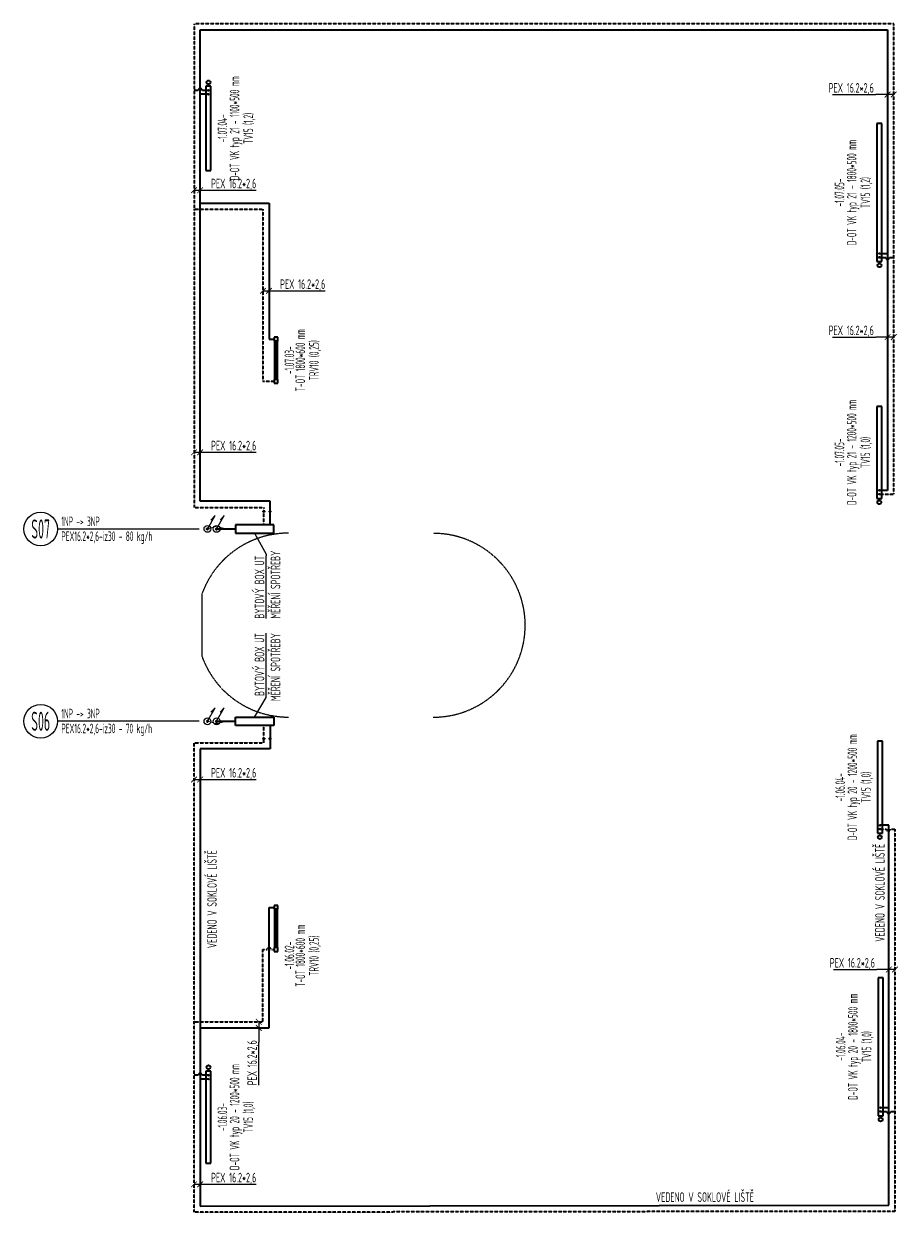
# Model space of a CAD drawing. Header units: millimetres. Extents: x 17747 to 112039, y -74980 to 446921.
# Tile 207 of 256: x 48374 to 59778, y -8817 to 6688. Entities that reach past the tile are written whole.
import ezdxf
from ezdxf.enums import TextEntityAlignment as Align

# ---------------------------------------------------------------- set-up
doc = ezdxf.new("R2010")
doc.units = ezdxf.units.MM
doc.linetypes.add('phl_thick', pattern=[0])
doc.linetypes.add('ČÁRKOVANÁ', pattern=[0.75, 0.5, -0.25])
doc.layers.get('defpoints').update_dxf_attribs({"lineweight": 13})
for name, color, linetype, lineweight in [('JS_VYT_POPIS - OBECNĚ', 7, 'Continuous', 5), ('UT_IZOLACE - TEPELNÁ', 6, 'IZOLACE TEPELNA', 5), ('UT_KOTY - DIMENZE', 7, 'Continuous', 5), ('UT_POTRUBI - PŘÍVOD', 1, 'Continuous', 35), ('UT_POTRUBI - ZPÁTEČKA', 5, 'Continuous', 35), ('UT_ZAŘÍZENÍ - OT', 3, 'Continuous', 35), ('VZT_50 POPIS - OBECNE', 7, 'Continuous', 5), ('VZT_KOTY - DIMENZE', 7, 'Continuous', 5)]:
    doc.layers.add(name, color=color, linetype=linetype, lineweight=lineweight)
doc.styles.add('ISOCP 2.5', font='isocp.shx', dxfattribs={"width": 0.6, "height": 2.5})
doc.styles.get("Standard").update_dxf_attribs({"font": 'arial.ttf'})
doc.styles.add('VZT_POPIS', font='isocp.shx', dxfattribs={"width": 0.6, "height": 125})
doc.linetypes.add('IZOLACE TEPELNA', pattern='A,12.7,-1.5,["T",Standard,S=2.54,R=0,X=0,Y=-1.27],-3', length=17.2)

# ---------------------------------------------------------------- blocks, each defined once
blk = doc.blocks.new('_ArchTick')
at = {"color": 0, "linetype": 'ByBlock', "const_width": 0.15}
blk.add_lwpolyline([(-0.5, -0.5), (0.5, 0.5)], dxfattribs=at)

msp = doc.modelspace()

# ---------------------------------------------------------------- linework, layer by layer
at = {"layer": 'defpoints', "color": 8, "linetype": 'ČÁRKOVANÁ', "ltscale": 4}
msp.add_line((50698, -748), (50698, -1566), dxfattribs=at)
for centre, radius, start, end in [((51826, -1157), 1200, 90.0538, 160.0573), ((53714, -1159), 1199, 270.0338, 89.9107), ((51826, -1157), 1200, 199.9427, 269.9462)]:
    msp.add_arc(centre, radius, start, end, dxfattribs=at)
at = {"layer": 'JS_VYT_POPIS - OBECNĚ'}
for p, q in [((50663, 97), (48814, 97)), ((50663, -2411), (48814, -2411))]:
    msp.add_line(p, q, dxfattribs=at)
for centre in [(48594, 97), (48594, -2411)]:
    msp.add_circle(centre, 220, dxfattribs=at)
at = {"layer": 'UT_IZOLACE - TEPELNÁ', "ltscale": 10}
for centre in [(50769, 98), (50889, 98), (50769, -2412), (50889, -2412)]:
    msp.add_circle(centre, 44, dxfattribs=at)
at = {"layer": 'UT_KOTY - DIMENZE'}
for points in [[(58920, 5765), (59485, 5765)], [(59639, 5765), (59485, 5765)], [(59719, 5765), (59485, 5765)], [(50594, 4517), (50841, 4517)], [(50674, 4517), (50841, 4517)], [(50841, 4517), (51406, 4517)], [(51493, 3204), (51741, 3204)], [(51573, 3204), (51741, 3204)], [(51741, 3204), (52306, 3204)], [(58920, 2601), (59485, 2601)], [(59639, 2601), (59485, 2601)], [(59719, 2601), (59485, 2601)], [(50594, 1098), (50841, 1098)], [(50674, 1098), (50841, 1098)], [(50841, 1098), (51406, 1098)], [(50594, -3171), (50841, -3171)], [(50674, -3171), (50841, -3171)], [(50841, -3171), (51406, -3171)], [(58935, -5650), (59500, -5650)], [(59655, -5650), (59500, -5650)], [(59735, -5650), (59500, -5650)], [(51439, -6332), (51439, -6596)], [(51439, -6412), (51439, -6596)], [(51439, -7161), (51439, -6596)], [(50594, -8452), (50841, -8452)], [(50674, -8452), (50841, -8452)], [(50841, -8452), (51406, -8452)]]:
    msp.add_lwpolyline(points, dxfattribs=at)
at = {"layer": 'UT_POTRUBI - PŘÍVOD', "linetype": 'Continuous'}
for p, q in [((50674, 459), (50674, 6608)), ((50674, 6608), (59639, 6608)), ((59639, 6608), (59639, 601)), ((50781, 5769), (50674, 5769)), ((50674, 4348), (51573, 4348)), ((51573, 4348), (51573, 2574)), ((59532, 3691), (59639, 3691)), ((51573, 2574), (51638, 2574)), ((59639, 601), (59532, 601)), ((51585, 458), (50674, 459)), ((51585, 334), (51585, 458)), ((51585, 153), (51585, 326)), ((50899, 98), (51135, 98)), ((51635, 153), (51135, 153)), ((51135, 153), (51135, 43)), ((51135, 43), (51635, 43)), ((51635, 43), (51635, 153)), ((50899, -2412), (51135, -2412)), ((51135, -2357), (51635, -2357)), ((51135, -2467), (51135, -2357)), ((51635, -2467), (51135, -2467)), ((51585, -2467), (51585, -2639)), ((51635, -2357), (51635, -2467)), ((51585, -2772), (50674, -2772)), ((50674, -2772), (50674, -8736)), ((51585, -2647), (51585, -2772)), ((59655, -3768), (59541, -3768)), ((59655, -8725), (59655, -3768)), ((51573, -6412), (51573, -4839)), ((51573, -4839), (51638, -4839)), ((50674, -6412), (51573, -6412)), ((50781, -7080), (50674, -7080)), ((59548, -7452), (59655, -7452)), ((50674, -8736), (59655, -8725))]:
    msp.add_line(p, q, dxfattribs=at)
at = {"layer": 'UT_POTRUBI - PŘÍVOD', "linetype": 'Continuous', "lineweight": 5}
for centre in [(50781, 5769), (59532, 3691), (59532, 601), (59541, -3768), (50781, -7080), (59548, -7452)]:
    msp.add_circle(centre, 10, dxfattribs=at)
at = {"layer": 'UT_POTRUBI - PŘÍVOD', "linetype": 'Continuous'}
for centre, radius in [((51585, 326), 8.1), ((50889, 98), 10), ((50889, -2412), 10), ((51585, -2639), 8.1)]:
    msp.add_circle(centre, radius, dxfattribs=at)
at = {"layer": 'UT_POTRUBI - ZPÁTEČKA', "linetype": 'ČÁRKOVANÁ', "ltscale": 3}
for p, q in [((59719, 6688), (50594, 6688)), ((50594, 6688), (50594, 4268)), ((59719, 551), (59719, 6688)), ((50594, 4268), (50594, 379)), ((50594, 4268), (51493, 4268)), ((51493, 4268), (51493, 2024)), ((51493, 2024), (51638, 2024)), ((59532, 551), (59719, 551)), ((50594, 379), (51505, 378)), ((51505, 378), (51505, 334)), ((51505, 153), (51505, 326)), ((50779, 101), (50878, 127)), ((50901, 127), (51002, 100)), ((50779, -2414), (50878, -2441)), ((50901, -2441), (51002, -2414)), ((51505, -2639), (51505, -2467)), ((50594, -8817), (50594, -2692)), ((50594, -2692), (51505, -2692)), ((51505, -2692), (51505, -2647)), ((59541, -3818), (59623, -3818)), ((59673, -3818), (59735, -3818)), ((59735, -3818), (59735, -8805)), ((51493, -6332), (51493, -5389)), ((51493, -5389), (51548, -5389)), ((51598, -5389), (51638, -5389)), ((50594, -6332), (51493, -6332)), ((59735, -8805), (50594, -8817))]:
    msp.add_line(p, q, dxfattribs=at)
at = {"layer": 'UT_POTRUBI - ZPÁTEČKA', "linetype": 'ČÁRKOVANÁ', "ltscale": 150}
for p, q in [((50649, 5819), (50594, 5819)), ((50781, 5819), (50699, 5819)), ((59532, 3641), (59614, 3641)), ((59664, 3641), (59719, 3641)), ((50649, -7030), (50594, -7030)), ((50781, -7030), (50699, -7030)), ((59548, -7502), (59630, -7502)), ((59680, -7502), (59735, -7502))]:
    msp.add_line(p, q, dxfattribs=at)
at = {"layer": 'UT_POTRUBI - ZPÁTEČKA', "linetype": 'ČÁRKOVANÁ', "lineweight": 5, "ltscale": 150}
for centre in [(50781, 5819), (59532, 3641), (59532, 551), (59541, -3818), (50781, -7030), (59548, -7502)]:
    msp.add_circle(centre, 10, dxfattribs=at)
at = {"layer": 'UT_POTRUBI - ZPÁTEČKA', "linetype": 'ČÁRKOVANÁ', "ltscale": 150}
for centre in [(51505, 326), (51505, -2639)]:
    msp.add_circle(centre, 8.1, dxfattribs=at)
at = {"layer": 'UT_POTRUBI - ZPÁTEČKA', "linetype": 'ČÁRKOVANÁ', "ltscale": 3}
for centre in [(50769, 98), (50769, -2412)]:
    msp.add_circle(centre, 10, dxfattribs=at)
at = {"layer": 'UT_POTRUBI - ZPÁTEČKA', "linetype": 'ČÁRKOVANÁ', "ltscale": 150}
for centre, start, end in [((50674, 5819), 0, 180), ((59639, 3641), 180, 0), ((50674, -7030), 0, 180), ((59655, -7502), 180, 0)]:
    msp.add_arc(centre, 25, start, end, dxfattribs=at)
at = {"layer": 'UT_POTRUBI - ZPÁTEČKA', "linetype": 'ČÁRKOVANÁ', "ltscale": 3}
for centre, radius, start, end in [((50889, 85), 44, 75, 105), ((51013, 142), 44, 255, 270), ((50889, -2398), 44, 255, 285), ((51013, -2456), 44, 90, 105), ((59648, -3818), 25, 180, 0), ((51573, -5389), 25, 0, 180)]:
    msp.add_arc(centre, radius, start, end, dxfattribs=at)
at = {"layer": 'UT_ZAŘÍZENÍ - OT', "linetype": 'Continuous'}
for p, q in [((50814, 5874), (50748, 5874)), ((50748, 5874), (50748, 4774)), ((50814, 4774), (50814, 5874)), ((59565, 5386), (59499, 5386)), ((59499, 5386), (59499, 3586)), ((59565, 3586), (59565, 5386)), ((50748, 4774), (50814, 4774)), ((59499, 3586), (59565, 3586)), ((51688, 2599), (51638, 2599)), ((51638, 2599), (51638, 2549)), ((51688, 2599), (51638, 2599)), ((51638, 2599), (51638, 2549)), ((51638, 2549), (51638, 2549)), ((51638, 2549), (51688, 2549)), ((51638, 2549), (51688, 2549)), ((51647, 2049), (51647, 2549)), ((51652, 2549), (51647, 2549)), ((51647, 2549), (51652, 2549)), ((51647, 2049), (51647, 2549)), ((51652, 2549), (51647, 2549)), ((51647, 2549), (51652, 2549)), ((51647, 2049), (51647, 2549)), ((51652, 2549), (51647, 2549)), ((51647, 2549), (51652, 2549)), ((51647, 2049), (51647, 2549)), ((51652, 2549), (51647, 2549)), ((51647, 2549), (51652, 2549)), ((51647, 2049), (51647, 2549)), ((51652, 2549), (51647, 2549)), ((51647, 2549), (51652, 2549)), ((51647, 2049), (51647, 2549)), ((51652, 2549), (51647, 2549)), ((51647, 2549), (51652, 2549)), ((51647, 2049), (51647, 2549)), ((51652, 2549), (51647, 2549)), ((51647, 2549), (51652, 2549)), ((51647, 2049), (51647, 2549)), ((51652, 2549), (51647, 2549)), ((51647, 2549), (51652, 2549)), ((51647, 2049), (51647, 2549)), ((51652, 2549), (51647, 2549)), ((51647, 2549), (51652, 2549)), ((51647, 2049), (51647, 2549)), ((51652, 2549), (51647, 2549)), ((51647, 2549), (51652, 2549)), ((51647, 2049), (51647, 2549)), ((51652, 2549), (51647, 2549)), ((51647, 2549), (51652, 2549)), ((51647, 2049), (51647, 2549)), ((51652, 2549), (51647, 2549)), ((51647, 2549), (51652, 2549)), ((51647, 2049), (51647, 2549)), ((51652, 2549), (51647, 2549)), ((51647, 2549), (51652, 2549)), ((51647, 2049), (51647, 2549)), ((51652, 2549), (51647, 2549)), ((51647, 2549), (51652, 2549)), ((51647, 2049), (51647, 2549)), ((51652, 2549), (51647, 2549)), ((51647, 2549), (51652, 2549)), ((51647, 2049), (51647, 2549)), ((51652, 2549), (51647, 2549)), ((51647, 2549), (51652, 2549)), ((51647, 2049), (51647, 2549)), ((51652, 2549), (51647, 2549)), ((51647, 2549), (51652, 2549)), ((51652, 2049), (51652, 2549)), ((51652, 2049), (51652, 2549)), ((51665, 2549), (51652, 2549)), ((51652, 2549), (51665, 2549)), ((51652, 2049), (51652, 2549)), ((51652, 2049), (51652, 2549)), ((51665, 2549), (51652, 2549)), ((51652, 2549), (51665, 2549)), ((51652, 2049), (51652, 2549)), ((51652, 2049), (51652, 2549)), ((51665, 2549), (51652, 2549)), ((51652, 2549), (51665, 2549)), ((51652, 2049), (51652, 2549)), ((51652, 2049), (51652, 2549)), ((51665, 2549), (51652, 2549)), ((51652, 2549), (51665, 2549)), ((51652, 2049), (51652, 2549)), ((51652, 2049), (51652, 2549)), ((51665, 2549), (51652, 2549)), ((51652, 2549), (51665, 2549)), ((51652, 2049), (51652, 2549)), ((51652, 2049), (51652, 2549)), ((51665, 2549), (51652, 2549)), ((51652, 2549), (51665, 2549)), ((51652, 2049), (51652, 2549)), ((51652, 2049), (51652, 2549)), ((51665, 2549), (51652, 2549)), ((51652, 2549), (51665, 2549)), ((51652, 2049), (51652, 2549)), ((51652, 2049), (51652, 2549)), ((51665, 2549), (51652, 2549)), ((51652, 2549), (51665, 2549)), ((51652, 2049), (51652, 2549)), ((51652, 2049), (51652, 2549)), ((51665, 2549), (51652, 2549)), ((51652, 2549), (51665, 2549)), ((51652, 2049), (51652, 2549)), ((51652, 2049), (51652, 2549)), ((51665, 2549), (51652, 2549)), ((51652, 2549), (51665, 2549)), ((51652, 2049), (51652, 2549)), ((51652, 2049), (51652, 2549)), ((51665, 2549), (51652, 2549)), ((51652, 2549), (51665, 2549)), ((51652, 2049), (51652, 2549)), ((51652, 2049), (51652, 2549)), ((51665, 2549), (51652, 2549)), ((51652, 2549), (51665, 2549)), ((51652, 2049), (51652, 2549)), ((51652, 2049), (51652, 2549)), ((51665, 2549), (51652, 2549)), ((51652, 2549), (51665, 2549)), ((51652, 2049), (51652, 2549)), ((51652, 2049), (51652, 2549)), ((51665, 2549), (51652, 2549)), ((51652, 2549), (51665, 2549)), ((51652, 2049), (51652, 2549)), ((51652, 2049), (51652, 2549)), ((51665, 2549), (51652, 2549)), ((51652, 2549), (51665, 2549)), ((51652, 2049), (51652, 2549)), ((51652, 2049), (51652, 2549)), ((51665, 2549), (51652, 2549)), ((51652, 2549), (51665, 2549)), ((51652, 2049), (51652, 2549)), ((51652, 2049), (51652, 2549)), ((51665, 2549), (51652, 2549)), ((51652, 2549), (51665, 2549)), ((51665, 2049), (51665, 2549)), ((51665, 2049), (51665, 2549)), ((51665, 2549), (51678, 2549)), ((51678, 2549), (51665, 2549)), ((51665, 2049), (51665, 2549)), ((51665, 2049), (51665, 2549)), ((51665, 2549), (51678, 2549)), ((51678, 2549), (51665, 2549)), ((51665, 2049), (51665, 2549)), ((51665, 2049), (51665, 2549)), ((51665, 2549), (51678, 2549)), ((51678, 2549), (51665, 2549)), ((51665, 2049), (51665, 2549)), ((51665, 2049), (51665, 2549)), ((51665, 2549), (51678, 2549)), ((51678, 2549), (51665, 2549)), ((51665, 2049), (51665, 2549)), ((51665, 2049), (51665, 2549)), ((51665, 2549), (51678, 2549)), ((51678, 2549), (51665, 2549)), ((51665, 2049), (51665, 2549)), ((51665, 2049), (51665, 2549)), ((51665, 2549), (51678, 2549)), ((51678, 2549), (51665, 2549)), ((51665, 2049), (51665, 2549)), ((51665, 2049), (51665, 2549)), ((51665, 2549), (51678, 2549)), ((51678, 2549), (51665, 2549)), ((51665, 2049), (51665, 2549)), ((51665, 2049), (51665, 2549)), ((51665, 2549), (51678, 2549)), ((51678, 2549), (51665, 2549)), ((51665, 2049), (51665, 2549)), ((51665, 2049), (51665, 2549)), ((51665, 2549), (51678, 2549)), ((51678, 2549), (51665, 2549)), ((51665, 2049), (51665, 2549)), ((51665, 2049), (51665, 2549)), ((51665, 2549), (51678, 2549)), ((51678, 2549), (51665, 2549)), ((51665, 2049), (51665, 2549)), ((51665, 2049), (51665, 2549)), ((51665, 2549), (51678, 2549)), ((51678, 2549), (51665, 2549)), ((51665, 2049), (51665, 2549)), ((51665, 2049), (51665, 2549)), ((51665, 2549), (51678, 2549)), ((51678, 2549), (51665, 2549)), ((51665, 2049), (51665, 2549)), ((51665, 2049), (51665, 2549)), ((51665, 2549), (51678, 2549)), ((51678, 2549), (51665, 2549)), ((51665, 2049), (51665, 2549)), ((51665, 2049), (51665, 2549)), ((51665, 2549), (51678, 2549)), ((51678, 2549), (51665, 2549)), ((51665, 2049), (51665, 2549)), ((51665, 2049), (51665, 2549)), ((51665, 2549), (51678, 2549)), ((51678, 2549), (51665, 2549)), ((51665, 2049), (51665, 2549)), ((51665, 2049), (51665, 2549)), ((51665, 2549), (51678, 2549)), ((51678, 2549), (51665, 2549)), ((51665, 2049), (51665, 2549)), ((51665, 2049), (51665, 2549)), ((51665, 2549), (51678, 2549)), ((51678, 2549), (51665, 2549)), ((51678, 2049), (51678, 2549)), ((51678, 2049), (51678, 2549)), ((51678, 2549), (51683, 2549)), ((51683, 2549), (51678, 2549)), ((51678, 2049), (51678, 2549)), ((51678, 2049), (51678, 2549)), ((51678, 2549), (51683, 2549)), ((51683, 2549), (51678, 2549)), ((51678, 2049), (51678, 2549)), ((51678, 2049), (51678, 2549)), ((51678, 2549), (51683, 2549)), ((51683, 2549), (51678, 2549)), ((51678, 2049), (51678, 2549)), ((51678, 2049), (51678, 2549)), ((51678, 2549), (51683, 2549)), ((51683, 2549), (51678, 2549)), ((51678, 2049), (51678, 2549)), ((51678, 2049), (51678, 2549)), ((51678, 2549), (51683, 2549)), ((51683, 2549), (51678, 2549)), ((51678, 2049), (51678, 2549)), ((51678, 2049), (51678, 2549)), ((51678, 2549), (51683, 2549)), ((51683, 2549), (51678, 2549)), ((51678, 2049), (51678, 2549)), ((51678, 2049), (51678, 2549)), ((51678, 2549), (51683, 2549)), ((51683, 2549), (51678, 2549)), ((51678, 2049), (51678, 2549)), ((51678, 2049), (51678, 2549)), ((51678, 2549), (51683, 2549)), ((51683, 2549), (51678, 2549)), ((51678, 2049), (51678, 2549)), ((51678, 2049), (51678, 2549)), ((51678, 2549), (51683, 2549)), ((51683, 2549), (51678, 2549)), ((51678, 2049), (51678, 2549)), ((51678, 2049), (51678, 2549)), ((51678, 2549), (51683, 2549)), ((51683, 2549), (51678, 2549)), ((51678, 2049), (51678, 2549)), ((51678, 2049), (51678, 2549)), ((51678, 2549), (51683, 2549)), ((51683, 2549), (51678, 2549)), ((51678, 2049), (51678, 2549)), ((51678, 2049), (51678, 2549)), ((51678, 2549), (51683, 2549)), ((51683, 2549), (51678, 2549)), ((51678, 2049), (51678, 2549)), ((51678, 2049), (51678, 2549)), ((51678, 2549), (51683, 2549)), ((51683, 2549), (51678, 2549)), ((51678, 2049), (51678, 2549)), ((51678, 2049), (51678, 2549)), ((51678, 2549), (51683, 2549)), ((51683, 2549), (51678, 2549)), ((51678, 2049), (51678, 2549)), ((51678, 2049), (51678, 2549)), ((51678, 2549), (51683, 2549)), ((51683, 2549), (51678, 2549)), ((51678, 2049), (51678, 2549)), ((51678, 2049), (51678, 2549)), ((51678, 2549), (51683, 2549)), ((51683, 2549), (51678, 2549)), ((51678, 2049), (51678, 2549)), ((51678, 2049), (51678, 2549)), ((51678, 2549), (51683, 2549)), ((51683, 2549), (51678, 2549)), ((51683, 2049), (51683, 2549)), ((51683, 2049), (51683, 2549)), ((51683, 2049), (51683, 2549)), ((51683, 2049), (51683, 2549)), ((51683, 2049), (51683, 2549)), ((51683, 2049), (51683, 2549)), ((51683, 2049), (51683, 2549)), ((51683, 2049), (51683, 2549)), ((51683, 2049), (51683, 2549)), ((51683, 2049), (51683, 2549)), ((51683, 2049), (51683, 2549)), ((51683, 2049), (51683, 2549)), ((51683, 2049), (51683, 2549)), ((51683, 2049), (51683, 2549)), ((51683, 2049), (51683, 2549)), ((51683, 2049), (51683, 2549)), ((51683, 2049), (51683, 2549)), ((51688, 2549), (51688, 2599)), ((51688, 2549), (51688, 2599)), ((51688, 2549), (51688, 2549)), ((51688, 2049), (51638, 2049)), ((51638, 2049), (51638, 1999)), ((51688, 1999), (51688, 2049)), ((51638, 1999), (51688, 1999)), ((59499, 1696), (59499, 496)), ((59565, 1696), (59499, 1696)), ((59565, 496), (59565, 1696)), ((59499, 496), (59565, 496)), ((59508, -2673), (59508, -3873)), ((59574, -2673), (59508, -2673)), ((59574, -3873), (59574, -2673)), ((59508, -3873), (59574, -3873)), ((51688, -4814), (51638, -4814)), ((51638, -4814), (51638, -4864)), ((51688, -4814), (51638, -4814)), ((51638, -4814), (51638, -4864)), ((51638, -4864), (51638, -4864)), ((51638, -4864), (51688, -4864)), ((51638, -4864), (51688, -4864)), ((51647, -5364), (51647, -4864)), ((51652, -4864), (51647, -4864)), ((51647, -4864), (51652, -4864)), ((51647, -5364), (51647, -4864)), ((51652, -4864), (51647, -4864)), ((51647, -4864), (51652, -4864)), ((51647, -5364), (51647, -4864)), ((51652, -4864), (51647, -4864)), ((51647, -4864), (51652, -4864)), ((51647, -5364), (51647, -4864)), ((51652, -4864), (51647, -4864)), ((51647, -4864), (51652, -4864)), ((51647, -5364), (51647, -4864)), ((51652, -4864), (51647, -4864)), ((51647, -4864), (51652, -4864)), ((51647, -5364), (51647, -4864)), ((51652, -4864), (51647, -4864)), ((51647, -4864), (51652, -4864)), ((51647, -5364), (51647, -4864)), ((51652, -4864), (51647, -4864)), ((51647, -4864), (51652, -4864)), ((51647, -5364), (51647, -4864)), ((51652, -4864), (51647, -4864)), ((51647, -4864), (51652, -4864)), ((51647, -5364), (51647, -4864)), ((51652, -4864), (51647, -4864)), ((51647, -4864), (51652, -4864)), ((51647, -5364), (51647, -4864)), ((51652, -4864), (51647, -4864)), ((51647, -4864), (51652, -4864)), ((51647, -5364), (51647, -4864)), ((51652, -4864), (51647, -4864)), ((51647, -4864), (51652, -4864)), ((51647, -5364), (51647, -4864)), ((51652, -4864), (51647, -4864)), ((51647, -4864), (51652, -4864)), ((51647, -5364), (51647, -4864)), ((51652, -4864), (51647, -4864)), ((51647, -4864), (51652, -4864)), ((51647, -5364), (51647, -4864)), ((51652, -4864), (51647, -4864)), ((51647, -4864), (51652, -4864)), ((51647, -5364), (51647, -4864)), ((51652, -4864), (51647, -4864)), ((51647, -4864), (51652, -4864)), ((51647, -5364), (51647, -4864)), ((51652, -4864), (51647, -4864)), ((51647, -4864), (51652, -4864)), ((51647, -5364), (51647, -4864)), ((51652, -4864), (51647, -4864)), ((51647, -4864), (51652, -4864)), ((51652, -5364), (51652, -4864)), ((51652, -5364), (51652, -4864)), ((51665, -4864), (51652, -4864)), ((51652, -4864), (51665, -4864)), ((51652, -5364), (51652, -4864)), ((51652, -5364), (51652, -4864)), ((51665, -4864), (51652, -4864)), ((51652, -4864), (51665, -4864)), ((51652, -5364), (51652, -4864)), ((51652, -5364), (51652, -4864)), ((51665, -4864), (51652, -4864)), ((51652, -4864), (51665, -4864)), ((51652, -5364), (51652, -4864)), ((51652, -5364), (51652, -4864)), ((51665, -4864), (51652, -4864)), ((51652, -4864), (51665, -4864)), ((51652, -5364), (51652, -4864)), ((51652, -5364), (51652, -4864)), ((51665, -4864), (51652, -4864)), ((51652, -4864), (51665, -4864)), ((51652, -5364), (51652, -4864)), ((51652, -5364), (51652, -4864)), ((51665, -4864), (51652, -4864)), ((51652, -4864), (51665, -4864)), ((51652, -5364), (51652, -4864)), ((51652, -5364), (51652, -4864)), ((51665, -4864), (51652, -4864)), ((51652, -4864), (51665, -4864)), ((51652, -5364), (51652, -4864)), ((51652, -5364), (51652, -4864)), ((51665, -4864), (51652, -4864)), ((51652, -4864), (51665, -4864)), ((51652, -5364), (51652, -4864)), ((51652, -5364), (51652, -4864)), ((51665, -4864), (51652, -4864)), ((51652, -4864), (51665, -4864)), ((51652, -5364), (51652, -4864)), ((51652, -5364), (51652, -4864)), ((51665, -4864), (51652, -4864)), ((51652, -4864), (51665, -4864)), ((51652, -5364), (51652, -4864)), ((51652, -5364), (51652, -4864)), ((51665, -4864), (51652, -4864)), ((51652, -4864), (51665, -4864)), ((51652, -5364), (51652, -4864)), ((51652, -5364), (51652, -4864)), ((51665, -4864), (51652, -4864)), ((51652, -4864), (51665, -4864)), ((51652, -5364), (51652, -4864)), ((51652, -5364), (51652, -4864)), ((51665, -4864), (51652, -4864)), ((51652, -4864), (51665, -4864)), ((51652, -5364), (51652, -4864)), ((51652, -5364), (51652, -4864)), ((51665, -4864), (51652, -4864)), ((51652, -4864), (51665, -4864)), ((51652, -5364), (51652, -4864)), ((51652, -5364), (51652, -4864)), ((51665, -4864), (51652, -4864)), ((51652, -4864), (51665, -4864)), ((51652, -5364), (51652, -4864)), ((51652, -5364), (51652, -4864)), ((51665, -4864), (51652, -4864)), ((51652, -4864), (51665, -4864)), ((51652, -5364), (51652, -4864)), ((51652, -5364), (51652, -4864)), ((51665, -4864), (51652, -4864)), ((51652, -4864), (51665, -4864)), ((51665, -5364), (51665, -4864)), ((51665, -5364), (51665, -4864)), ((51665, -4864), (51678, -4864)), ((51678, -4864), (51665, -4864)), ((51665, -5364), (51665, -4864)), ((51665, -5364), (51665, -4864)), ((51665, -4864), (51678, -4864)), ((51678, -4864), (51665, -4864)), ((51665, -5364), (51665, -4864)), ((51665, -5364), (51665, -4864)), ((51665, -4864), (51678, -4864)), ((51678, -4864), (51665, -4864)), ((51665, -5364), (51665, -4864)), ((51665, -5364), (51665, -4864)), ((51665, -4864), (51678, -4864)), ((51678, -4864), (51665, -4864)), ((51665, -5364), (51665, -4864)), ((51665, -5364), (51665, -4864)), ((51665, -4864), (51678, -4864)), ((51678, -4864), (51665, -4864)), ((51665, -5364), (51665, -4864)), ((51665, -5364), (51665, -4864)), ((51665, -4864), (51678, -4864)), ((51678, -4864), (51665, -4864)), ((51665, -5364), (51665, -4864)), ((51665, -5364), (51665, -4864)), ((51665, -4864), (51678, -4864)), ((51678, -4864), (51665, -4864)), ((51665, -5364), (51665, -4864)), ((51665, -5364), (51665, -4864)), ((51665, -4864), (51678, -4864)), ((51678, -4864), (51665, -4864)), ((51665, -5364), (51665, -4864)), ((51665, -5364), (51665, -4864)), ((51665, -4864), (51678, -4864)), ((51678, -4864), (51665, -4864)), ((51665, -5364), (51665, -4864)), ((51665, -5364), (51665, -4864)), ((51665, -4864), (51678, -4864)), ((51678, -4864), (51665, -4864)), ((51665, -5364), (51665, -4864)), ((51665, -5364), (51665, -4864)), ((51665, -4864), (51678, -4864)), ((51678, -4864), (51665, -4864)), ((51665, -5364), (51665, -4864)), ((51665, -5364), (51665, -4864)), ((51665, -4864), (51678, -4864)), ((51678, -4864), (51665, -4864)), ((51665, -5364), (51665, -4864)), ((51665, -5364), (51665, -4864)), ((51665, -4864), (51678, -4864)), ((51678, -4864), (51665, -4864)), ((51665, -5364), (51665, -4864)), ((51665, -5364), (51665, -4864)), ((51665, -4864), (51678, -4864)), ((51678, -4864), (51665, -4864)), ((51665, -5364), (51665, -4864)), ((51665, -5364), (51665, -4864)), ((51665, -4864), (51678, -4864)), ((51678, -4864), (51665, -4864)), ((51665, -5364), (51665, -4864)), ((51665, -5364), (51665, -4864)), ((51665, -4864), (51678, -4864)), ((51678, -4864), (51665, -4864)), ((51665, -5364), (51665, -4864)), ((51665, -5364), (51665, -4864)), ((51665, -4864), (51678, -4864)), ((51678, -4864), (51665, -4864)), ((51678, -5364), (51678, -4864)), ((51678, -5364), (51678, -4864)), ((51678, -4864), (51683, -4864)), ((51683, -4864), (51678, -4864)), ((51678, -5364), (51678, -4864)), ((51678, -5364), (51678, -4864)), ((51678, -4864), (51683, -4864)), ((51683, -4864), (51678, -4864)), ((51678, -5364), (51678, -4864)), ((51678, -5364), (51678, -4864)), ((51678, -4864), (51683, -4864)), ((51683, -4864), (51678, -4864)), ((51678, -5364), (51678, -4864)), ((51678, -5364), (51678, -4864)), ((51678, -4864), (51683, -4864)), ((51683, -4864), (51678, -4864)), ((51678, -5364), (51678, -4864)), ((51678, -5364), (51678, -4864)), ((51678, -4864), (51683, -4864)), ((51683, -4864), (51678, -4864)), ((51678, -5364), (51678, -4864)), ((51678, -5364), (51678, -4864)), ((51678, -4864), (51683, -4864)), ((51683, -4864), (51678, -4864)), ((51678, -5364), (51678, -4864)), ((51678, -5364), (51678, -4864)), ((51678, -4864), (51683, -4864)), ((51683, -4864), (51678, -4864)), ((51678, -5364), (51678, -4864)), ((51678, -5364), (51678, -4864)), ((51678, -4864), (51683, -4864)), ((51683, -4864), (51678, -4864)), ((51678, -5364), (51678, -4864)), ((51678, -5364), (51678, -4864)), ((51678, -4864), (51683, -4864)), ((51683, -4864), (51678, -4864)), ((51678, -5364), (51678, -4864)), ((51678, -5364), (51678, -4864)), ((51678, -4864), (51683, -4864)), ((51683, -4864), (51678, -4864)), ((51678, -5364), (51678, -4864)), ((51678, -5364), (51678, -4864)), ((51678, -4864), (51683, -4864)), ((51683, -4864), (51678, -4864)), ((51678, -5364), (51678, -4864)), ((51678, -5364), (51678, -4864)), ((51678, -4864), (51683, -4864)), ((51683, -4864), (51678, -4864)), ((51678, -5364), (51678, -4864)), ((51678, -5364), (51678, -4864)), ((51678, -4864), (51683, -4864)), ((51683, -4864), (51678, -4864)), ((51678, -5364), (51678, -4864)), ((51678, -5364), (51678, -4864)), ((51678, -4864), (51683, -4864)), ((51683, -4864), (51678, -4864)), ((51678, -5364), (51678, -4864)), ((51678, -5364), (51678, -4864)), ((51678, -4864), (51683, -4864)), ((51683, -4864), (51678, -4864)), ((51678, -5364), (51678, -4864)), ((51678, -5364), (51678, -4864)), ((51678, -4864), (51683, -4864)), ((51683, -4864), (51678, -4864)), ((51678, -5364), (51678, -4864)), ((51678, -5364), (51678, -4864)), ((51678, -4864), (51683, -4864)), ((51683, -4864), (51678, -4864)), ((51683, -5364), (51683, -4864)), ((51683, -5364), (51683, -4864)), ((51683, -5364), (51683, -4864)), ((51683, -5364), (51683, -4864)), ((51683, -5364), (51683, -4864)), ((51683, -5364), (51683, -4864)), ((51683, -5364), (51683, -4864)), ((51683, -5364), (51683, -4864)), ((51683, -5364), (51683, -4864)), ((51683, -5364), (51683, -4864)), ((51683, -5364), (51683, -4864)), ((51683, -5364), (51683, -4864)), ((51683, -5364), (51683, -4864)), ((51683, -5364), (51683, -4864)), ((51683, -5364), (51683, -4864)), ((51683, -5364), (51683, -4864)), ((51683, -5364), (51683, -4864)), ((51688, -4864), (51688, -4814)), ((51688, -4864), (51688, -4814)), ((51688, -4864), (51688, -4864)), ((51688, -5364), (51638, -5364)), ((51638, -5364), (51638, -5414)), ((51638, -5414), (51688, -5414)), ((51688, -5414), (51688, -5364)), ((59581, -5757), (59515, -5757)), ((59515, -5757), (59515, -7557)), ((59581, -7557), (59581, -5757)), ((50814, -6975), (50748, -6975)), ((50748, -6975), (50748, -8175)), ((50814, -8175), (50814, -6975)), ((59515, -7557), (59581, -7557)), ((50748, -8175), (50814, -8175))]:
    msp.add_line(p, q, dxfattribs=at)
for centre in [(50783, 5924), (59534, 3536), (59531, 446), (59539, -3923), (50783, -6925), (59549, -7607)]:
    msp.add_circle(centre, 25, dxfattribs=at)
at = {"layer": 'VZT_50 POPIS - OBECNE'}
for p, q in [((50769, 97), (50869, 271)), ((50869, 271), (50813, 214)), ((50889, 97), (50989, 271)), ((50989, 271), (50933, 214)), ((50769, -2411), (50869, -2237)), ((50869, -2237), (50813, -2294)), ((50889, -2411), (50989, -2237)), ((50989, -2237), (50933, -2294))]:
    msp.add_line(p, q, dxfattribs=at)
at = {"layer": 'VZT_KOTY - DIMENZE', "linetype": 'ByBlock'}
for p, q in [((51536, -230), (51536, -252)), ((51536, -2102), (51536, -2081))]:
    msp.add_line(p, q, dxfattribs=at)
for points in [[(51385, 43), (51536, -230)], [(51536, -1072), (51536, -252)], [(51536, -2081), (51536, -1261)], [(51385, -2357), (51536, -2102)]]:
    msp.add_lwpolyline(points, dxfattribs=at)

# ---------------------------------------------------------------- block references
at = {"layer": 'UT_KOTY - DIMENZE', "xscale": 75, "yscale": 75, "zscale": 75}
for p in [(59639, 5765), (59719, 5765), (59639, 2601), (59719, 2601), (59655, -5650), (59735, -5650)]:
    msp.add_blockref('_ArchTick', p, dxfattribs=at)
for p, rotation in [((50594, 4517), 180), ((50674, 4517), 180), ((51493, 3204), 180), ((51573, 3204), 180), ((50594, 1098), 180), ((50674, 1098), 180), ((50594, -3171), 180), ((50674, -3171), 180), ((51439, -6332), 90), ((51439, -6412), 90), ((50594, -8452), 180), ((50674, -8452), 180)]:
    msp.add_blockref('_ArchTick', p, dxfattribs=dict(at, rotation=rotation))

# ---------------------------------------------------------------- texts
at = {"layer": 'JS_VYT_POPIS - OBECNĚ', "style": 'VZT_POPIS', "width": 0.5}
for s, p in [('D-OT VK typ 21 - 1100*500 mm', (51123, 5324)), ('-1.07.04-', (50964, 5324)), ('TV15 (1,2)', (51301, 5324)), ('D-OT VK typ 21 - 1800*500 mm', (59171, 4486)), ('-1.07.05-', (59012, 4486)), ('TV15 (1,2)', (59349, 4486)), ('T-OT 1800*600 mm', (51980, 2299)), ('TRV10 (0,25)', (52158, 2299)), ('-1.07.03-', (51838, 2299)), ('D-OT VK typ 21 - 1200*500 mm', (59171, 1096)), ('-1.07.05-', (59012, 1096)), ('TV15 (1,0)', (59349, 1096)), ('D-OT VK typ 20 - 1200*500 mm', (59180, -3273)), ('TV15 (1,0)', (59358, -3273)), ('-1.06.04-', (59021, -3273)), ('T-OT 1800*600 mm', (51980, -5469)), ('TRV10 (0,25)', (52158, -5469)), ('-1.06.02-', (51838, -5469)), ('D-OT VK typ 20 - 1800*500 mm', (59187, -6657)), ('-1.06.04-', (59028, -6657)), ('TV15 (1,0)', (59365, -6657)), ('D-OT VK typ 20 - 1200*500 mm', (51123, -7575)), ('-1.06.03-', (50964, -7575)), ('TV15 (1,0)', (51301, -7575))]:
    msp.add_text(s, height=125, rotation=90, dxfattribs=at).set_placement(p, align=Align.MIDDLE_CENTER)
for s, p in [('S07', (48594, 97)), ('S06', (48594, -2411))]:
    msp.add_text(s, height=250, dxfattribs=at).set_placement(p, align=Align.MIDDLE_CENTER)
for s, p in [('1NP -> 3NP', (48864, 97)), ('PEX16.2*2,6-iz30 - 80 kg/h', (48864, -97)), ('1NP -> 3NP', (48864, -2411)), ('PEX16.2*2,6-iz30 - 70 kg/h', (48864, -2605))]:
    msp.add_text(s, height=125, dxfattribs=at).set_placement(p, align=Align.BOTTOM_LEFT)
at = {"layer": 'UT_KOTY - DIMENZE', "linetype": 'phl_thick', "style": 'ISOCP 2.5', "width": 0.6}
for p in [(59602, -5288), (50891, -5372)]:
    msp.add_text('VEDENO V SOKLOVÉ LIŠTĚ', height=125, rotation=90, dxfattribs=at).set_placement(p)
msp.add_text('VEDENO V SOKLOVÉ LIŠTĚ', height=125, dxfattribs=at).set_placement((56617, -8682))
at = {"layer": 'UT_KOTY - DIMENZE', "char_height": 125, "attachment_point": 3, "style": 'ISOCP 2.5'}
for insert in [(59460, 5915), (51406, 4667), (52306, 3354), (59460, 2751), (51406, 1248), (51406, -3021), (59475, -5500), (51406, -8302)]:
    msp.add_mtext('PEX 16.2*2,6', dxfattribs=dict(at, insert=insert))
at = {"layer": 'UT_KOTY - DIMENZE', "insert": (51289, -7161), "char_height": 125, "attachment_point": 1, "rotation": 90, "style": 'ISOCP 2.5'}
msp.add_mtext('PEX 16.2*2,6', dxfattribs=at)
at = {"layer": 'VZT_KOTY - DIMENZE', "char_height": 125, "rotation": 90, "style": 'VZT_POPIS'}
for insert, attachment_point in [((51386, -1072), 1), ((51386, -1261), 3)]:
    msp.add_mtext('BYTOVÝ BOX UT\\PMĚŘENÍ SPOTŘEBY', dxfattribs=dict(at, insert=insert, attachment_point=attachment_point))

doc.saveas('drawing.dxf')
